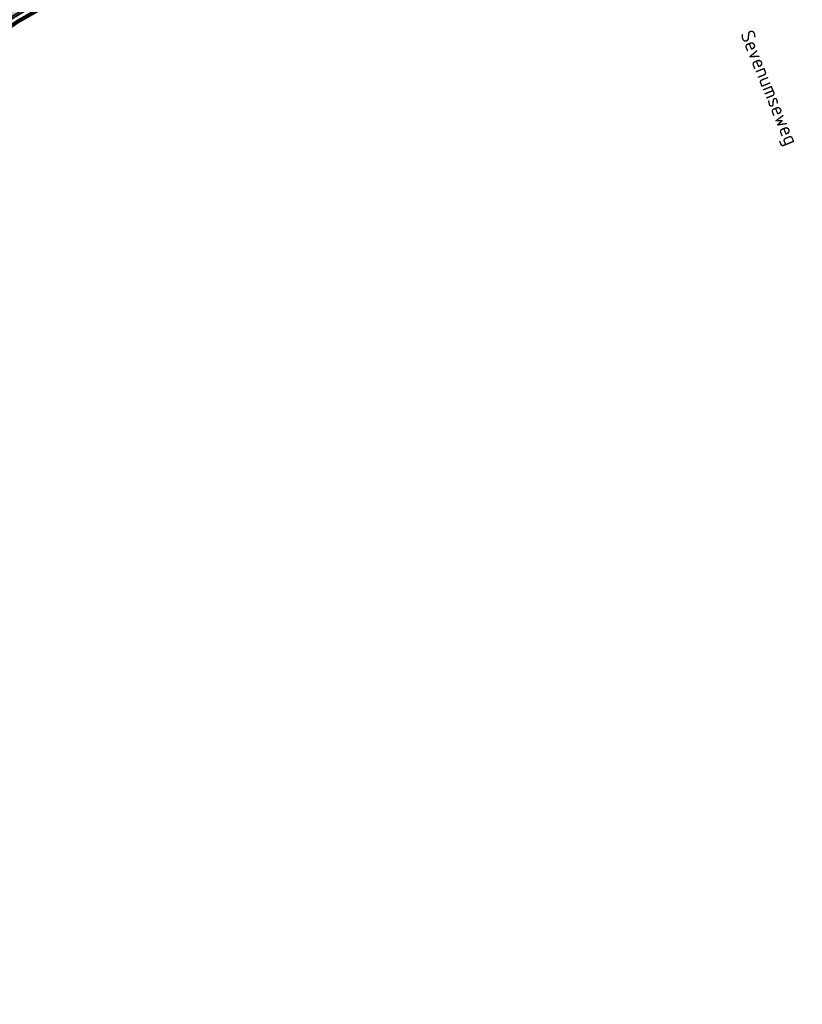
# Model space of a CAD drawing. Header units: metres. Extents: x 199937 to 201628, y 374508 to 375260.
# Tile 179 of 183: x 201509 to 201548, y 374812 to 374861. Entities that reach past the tile are written whole.
import ezdxf

# ---------------------------------------------------------------- set-up
doc = ezdxf.new("R2010")
doc.units = ezdxf.units.M
doc.linetypes.add('VH-OPSLUITBAND_100X200', pattern=[16, 8, -2, 4, -2])
doc.linetypes.add('XX-PROJECTGRENS', pattern=[18, 12, -3, 0, -3])
doc.layers.add('N-WE-KG-GRENS_PROJECT-G', color=7, linetype='XX-PROJECTGRENS', lineweight=35, transparency=0.45)
for name, color, linetype, lineweight in [('N-WE-VH-KANTOPSLUITING_OPSLUITBAND_100X200-G', 150, 'VH-OPSLUITBAND_100X200', 35), ('N-WE-VH-VERHARDING_TEGEL-A', 252, 'Continuous', 18), ('X-XX-AL-T35', 50, 'Continuous', 35)]:
    doc.layers.add(name, color=color, linetype=linetype, lineweight=lineweight)
doc.styles.add('NLCS-ISO-M200-T35', font='NLCS-ISO.ttf', dxfattribs={"height": 0.7})

msp = doc.modelspace()

# ---------------------------------------------------------------- hatches: boundary and pattern name
at = {"layer": 'N-WE-VH-VERHARDING_TEGEL-A'}
h = msp.add_hatch(dxfattribs=at)
h.set_pattern_fill('AVH-TEGEL_300X300_HALFST-SO', color=256, scale=5, angle=29.1806, pattern_type=2)
h.set_pattern_definition([(29.18063, (201499.15906, 374856.40636), (0.1887914, 0.2772324), [0.3, -0.3]), (119.1806, (201499.15906, 374856.40636), (-0.261926, -0.1462694), [])])
edge = h.paths.add_edge_path()
edge.add_arc((201522.953, 374848.135), 20.15, 115.1416, 119.2239)
edge.add_line((201513.115, 374865.72), (201510.071, 374864.018))
edge.add_line((201510.071, 374864.018), (201509.984, 374863.968))
edge.add_arc((201547.265, 374799.062), 74.85, 119.87249, 129.99343)
edge.add_line((201499.159, 374856.406), (201500.316, 374855.027))
edge.add_arc((201547.265, 374799.062), 73.05, 119.87249, 129.99343, ccw=False)
edge.add_line((201510.881, 374862.407), (201510.959, 374862.452))
edge.add_line((201510.959, 374862.452), (201514.565, 374864.469))
edge.add_line((201514.565, 374864.469), (201520.257, 374867.14))
edge.add_line((201520.257, 374867.14), (201530.618, 374871.918))
edge.add_line((201530.618, 374871.918), (201529.864, 374873.553))
edge.add_line((201529.864, 374873.553), (201519.497, 374868.772))
edge.add_line((201519.497, 374868.772), (201514.392, 374866.376))

# ---------------------------------------------------------------- linework, layer by layer
at = {"layer": 'N-WE-KG-GRENS_PROJECT-G', "const_width": 0.2}
msp.add_lwpolyline([(201439.462, 374979.526), (201492.179, 374868.68, 0.525525), (201499.117, 374866.952), (201509.434, 374873.596, -0.072916), (201518.823, 374878.07), (201527.047, 374881.24), (201530.906, 374871.572), (201514.332, 374863.933, 0.053423), (201499.717, 374854.103), (201477.604, 374835.552), (201435.093, 374796.736)], format="xyb", dxfattribs=at)
at = {"layer": 'N-WE-VH-KANTOPSLUITING_OPSLUITBAND_100X200-G'}
for points in [[(201354.471, 374635.544), (201322.484, 374701.961, -0.377093), (201324.261, 374708.321), (201349.927, 374725.034, 0.030867), (201364.973, 374736.211), (201404.902, 374769.886, 0.01153), (201418.715, 374782.065), (201437.232, 374799.165, -0.002621), (201470.107, 374829.366, -0.008043), (201490.748, 374847.001), (201500.316, 374855.027, -0.04419), (201510.881, 374862.407), (201510.959, 374862.452), (201514.565, 374864.469), (201520.257, 374867.14), (201530.618, 374871.918)], [(201354.561, 374635.587), (201322.574, 374702.004, -0.377093), (201324.315, 374708.237), (201349.981, 374724.95, 0.030867), (201365.037, 374736.134), (201404.967, 374769.809, 0.01153), (201418.783, 374781.992), (201437.3, 374799.092, -0.002621), (201470.174, 374829.291, -0.008043), (201490.812, 374846.924), (201500.38, 374854.951, -0.04419), (201510.931, 374862.32), (201511.008, 374862.365), (201514.611, 374864.38), (201520.299, 374867.049), (201530.659, 374871.828)]]:
    msp.add_lwpolyline(points, format="xyb", dxfattribs=at)

# ---------------------------------------------------------------- texts
at = {"layer": 'X-XX-AL-T35', "style": 'NLCS-ISO-M200-T35'}
msp.add_text('Sevenumseweg', height=0.7, rotation=-67.9, dxfattribs=at).set_placement((201545.11, 374860.392))

doc.saveas('drawing.dxf')
